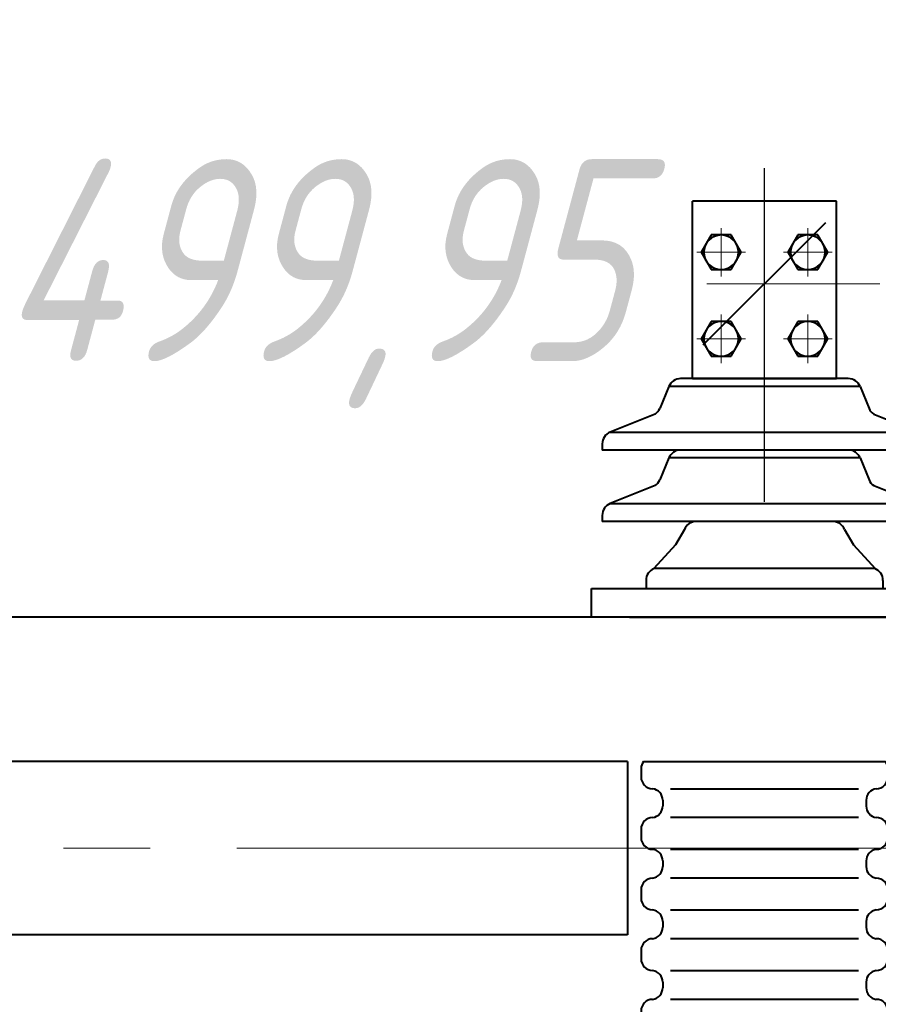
# Model space of a CAD drawing. Header units: millimetres. Extents: x 0 to 594, y 0 to 420.
# Tile 42 of 50: x 123 to 138, y 371 to 388. Entities that reach past the tile are written whole.
import ezdxf

# ---------------------------------------------------------------- set-up
doc = ezdxf.new("R2010")
doc.units = ezdxf.units.MM
for name, pattern in [('K5LT_AXLED', [17.302989, 12.802989, -1.5, 1.5, -1.5]), ('K5LT_BASIC', [0]), ('K5LT_THIN', [0])]:
    doc.linetypes.add(name, pattern=pattern)
doc.styles.add('KDIMTEXTSTYLE', font='GOST_AU.SHX', dxfattribs={"width": 0.96, "oblique": 15, "height": 5})
doc.dimstyles.new('KDIMSTYLE (0.03)', dxfattribs={"dimtxt": 5, "dimasz": 1, "dimexe": 2, "dimexo": 0, "dimgap": 1, "dimtad": 1, "dimlfac": 40, "dimtxsty": 'KDIMTEXTSTYLE', "dimsah": 1, "dimcen": 0, "dimdle": 1, "dimadec": 0, "dimazin": 0, "dimtfac": 0.667, "dimtmove": 0, "dimatfit": 3, "dimfxl": 1, "dimtvp": 1, "dimtfill": 1, "dimtolj": 1, "dimtzin": 0, "dimarcsym": 0})

# ---------------------------------------------------------------- blocks, each defined once
blk = doc.blocks.new('KDIMARROW_03')
at = {"color": 0, "linetype": 'K5LT_BASIC', "lineweight": 40}
blk.add_line((-1.061, -1.061), (1.061, 1.061), dxfattribs=at)
at = {"color": 0, "linetype": 'K5LT_THIN', "lineweight": 18}
for q in [(-1, 0), (2, 0)]:
    blk.add_line((0, 0), q, dxfattribs=at)
blk = doc.blocks.new('U307')
at = {"color": 5, "linetype": 'K5LT_BASIC', "lineweight": 40, "true_color": 0x0000ff}
for p, q in [((137.057, 384.597), (134.557, 384.597)), ((134.557, 381.522), (134.557, 384.597)), ((137.057, 381.522), (137.057, 384.597)), ((137.26, 381.522), (134.354, 381.522)), ((134.557, 381.522), (137.057, 381.522)), ((134.149, 381.385), (133.994, 381.006)), ((137.465, 381.385), (134.149, 381.385)), ((137.465, 381.385), (137.62, 381.006)), ((133.912, 380.906), (133.134, 380.595)), ((137.702, 380.906), (138.48, 380.595)), ((133.134, 380.595), (138.48, 380.595)), ((132.994, 380.39), (132.994, 380.284)), ((138.619, 380.284), (132.994, 380.284)), ((137.26, 380.284), (134.354, 380.284)), ((137.26, 380.284), (134.354, 380.284)), ((138.619, 380.39), (138.619, 380.284)), ((134.149, 380.147), (133.994, 379.768)), ((137.465, 380.147), (134.149, 380.147)), ((137.465, 380.147), (137.62, 379.768)), ((133.912, 379.668), (133.134, 379.357)), ((137.702, 379.668), (138.48, 379.357)), ((133.134, 379.357), (138.48, 379.357)), ((132.994, 379.151), (132.994, 379.046)), ((138.619, 379.151), (138.619, 379.046)), ((138.619, 379.046), (132.994, 379.046)), ((134.419, 378.908), (134.264, 378.643)), ((137.26, 379.046), (134.354, 379.046)), ((137.195, 378.908), (137.35, 378.643)), ((134.264, 378.643), (133.89, 378.232)), ((137.35, 378.643), (137.724, 378.232)), ((137.724, 378.232), (133.89, 378.232)), ((132.807, 377.886), (138.807, 377.886)), ((132.807, 377.386), (132.807, 377.886)), ((133.754, 378.026), (133.754, 377.895)), ((137.86, 378.026), (137.86, 377.895)), ((138.807, 377.886), (138.807, 377.386)), ((138.807, 377.386), (132.807, 377.386)), ((133.467, 377.386), (138.147, 377.386)), ((133.709, 374.886), (137.905, 374.886)), ((138.181, 372.138), (138.181, 374.887)), ((138.181, 371.886), (138.181, 374.887)), ((138.181, 371.886), (138.181, 374.887)), ((138.181, 371.886), (138.181, 374.887)), ((138.181, 371.886), (138.181, 374.887)), ((138.181, 371.886), (138.181, 374.887)), ((138.181, 371.886), (138.181, 374.887)), ((133.669, 374.767), (133.669, 374.617)), ((137.944, 374.767), (137.944, 374.617)), ((134.179, 374.417), (137.435, 374.417)), ((134.044, 374.217), (134.044, 374.117)), ((137.569, 374.217), (137.569, 374.117)), ((137.435, 373.917), (134.179, 373.917)), ((133.669, 373.717), (133.669, 373.567)), ((137.944, 373.717), (137.944, 373.567)), ((134.179, 373.367), (137.435, 373.367)), ((134.044, 373.167), (134.044, 373.067)), ((137.569, 373.167), (137.569, 373.067)), ((137.435, 372.867), (134.179, 372.867)), ((133.669, 372.667), (133.669, 372.517)), ((137.944, 372.667), (137.944, 372.517)), ((134.179, 372.317), (137.435, 372.317)), ((134.044, 372.117), (134.044, 372.017)), ((137.569, 372.117), (137.569, 372.017)), ((137.435, 371.817), (134.179, 371.817)), ((133.669, 371.617), (133.669, 371.467)), ((137.944, 371.617), (137.944, 371.467)), ((134.179, 371.267), (137.435, 371.267)), ((134.044, 371.067), (134.044, 370.967)), ((137.569, 371.067), (137.569, 370.967)), ((137.435, 370.767), (134.179, 370.767)), ((133.669, 370.567), (133.669, 370.211)), ((137.944, 370.567), (137.944, 370.211)), ((133.669, 370.211), (137.944, 370.211)), ((134.354, 370.211), (137.26, 370.211)), ((134.557, 367.136), (137.057, 367.136))]:
    blk.add_line(p, q, dxfattribs=at)
for centre, radius, start, end in [((134.354, 381.301), 0.221, 90, 157.7479), ((137.26, 381.301), 0.221, 22.2521, 90), ((133.789, 381.09), 0.221, 303.6771, 337.7479), ((137.824, 381.09), 0.221, 202.2521, 236.3229), ((133.216, 380.39), 0.221, 111.7629, 180), ((138.398, 380.39), 0.221, 0, 68.2371), ((134.354, 380.063), 0.221, 90, 157.7479), ((137.26, 380.063), 0.221, 22.2521, 90), ((133.789, 379.852), 0.221, 303.6771, 337.7479), ((137.824, 379.852), 0.221, 202.2521, 236.3229), ((133.216, 379.151), 0.221, 111.7629, 180), ((138.398, 379.151), 0.221, 0, 68.2371), ((134.624, 378.825), 0.221, 90, 157.7479), ((136.99, 378.825), 0.221, 22.2521, 90), ((133.975, 378.026), 0.221, 111.7629, 180), ((137.639, 378.026), 0.221, 0, 68.2371), ((133.869, 374.767), 0.2, 143.5243, 180), ((137.744, 374.767), 0.2, 0, 36.4757), ((133.869, 374.617), 0.2, 180, 270), ((137.744, 374.617), 0.2, 270, 0), ((133.841, 374.215), 0.203, 0.3957, 81.9762), ((137.773, 374.215), 0.203, 98.0238, 179.6043), ((133.841, 374.118), 0.203, 278.0238, 359.6043), ((137.773, 374.118), 0.203, 180.3957, 261.9762), ((133.869, 373.717), 0.2, 90, 180), ((137.744, 373.717), 0.2, 0, 90), ((133.869, 373.567), 0.2, 180, 270), ((137.744, 373.567), 0.2, 270, 0), ((133.841, 373.165), 0.203, 0.3957, 81.9762), ((137.773, 373.165), 0.203, 98.0238, 179.6043), ((133.841, 373.068), 0.203, 278.0238, 359.6043), ((137.773, 373.068), 0.203, 180.3957, 261.9762), ((133.869, 372.667), 0.2, 90, 180), ((137.744, 372.667), 0.2, 0, 90), ((133.869, 372.517), 0.2, 180, 270), ((137.744, 372.517), 0.2, 270, 0), ((133.841, 372.115), 0.203, 0.3957, 81.9762), ((137.773, 372.115), 0.203, 98.0238, 179.6043), ((133.841, 372.018), 0.203, 278.0238, 359.6043), ((137.773, 372.018), 0.203, 180.3957, 261.9762), ((133.869, 371.617), 0.2, 90, 180), ((137.744, 371.617), 0.2, 0, 90), ((133.869, 371.467), 0.2, 180, 270), ((137.744, 371.467), 0.2, 270, 0), ((133.841, 371.065), 0.203, 0.3957, 81.9762), ((137.773, 371.065), 0.203, 98.0238, 179.6043), ((133.841, 370.968), 0.203, 278.0238, 359.6043), ((137.773, 370.968), 0.203, 180.3957, 261.9762), ((133.869, 370.567), 0.2, 90, 180), ((137.744, 370.567), 0.2, 0, 90)]:
    blk.add_arc(centre, radius, start, end, dxfattribs=at)
blk = doc.blocks.new('U308')
at = {"color": 5, "linetype": 'K5LT_BASIC', "lineweight": 40, "true_color": 0x0000ff}
for p, q in [((136.384, 382.51), (136.21, 382.21)), ((136.73, 382.51), (136.384, 382.51)), ((136.903, 382.21), (136.73, 382.51)), ((136.21, 382.21), (136.384, 381.91)), ((136.73, 381.91), (136.903, 382.21)), ((136.384, 381.91), (136.73, 381.91))]:
    blk.add_line(p, q, dxfattribs=at)
at = {"color": 30, "linetype": 'K5LT_AXLED', "lineweight": 18, "true_color": 0xff8000}
for p, q in [((136.557, 382.631), (136.557, 381.788)), ((136.978, 382.21), (136.135, 382.21))]:
    blk.add_line(p, q, dxfattribs=at)
at = {"color": 5, "linetype": 'K5LT_BASIC', "lineweight": 40, "true_color": 0x0000ff}
for start, end in [(0, 180), (180, 0)]:
    blk.add_arc((136.557, 382.21), 0.3, start, end, dxfattribs=at)
blk = doc.blocks.new('U309')
at = {"color": 5, "linetype": 'K5LT_BASIC', "lineweight": 40, "true_color": 0x0000ff}
for p, q in [((136.384, 384.01), (136.21, 383.71)), ((136.73, 384.01), (136.384, 384.01)), ((136.903, 383.71), (136.73, 384.01)), ((136.21, 383.71), (136.384, 383.41)), ((136.73, 383.41), (136.903, 383.71)), ((136.384, 383.41), (136.73, 383.41))]:
    blk.add_line(p, q, dxfattribs=at)
at = {"color": 30, "linetype": 'K5LT_AXLED', "lineweight": 18, "true_color": 0xff8000}
for p, q in [((136.557, 384.131), (136.557, 383.288)), ((136.978, 383.71), (136.135, 383.71))]:
    blk.add_line(p, q, dxfattribs=at)
at = {"color": 5, "linetype": 'K5LT_BASIC', "lineweight": 40, "true_color": 0x0000ff}
for start, end in [(0, 180), (180, 0)]:
    blk.add_arc((136.557, 383.71), 0.3, start, end, dxfattribs=at)
blk = doc.blocks.new('U310')
at = {"color": 5, "linetype": 'K5LT_BASIC', "lineweight": 40, "true_color": 0x0000ff}
for p, q in [((134.884, 384.01), (134.71, 383.71)), ((135.23, 384.01), (134.884, 384.01)), ((135.403, 383.71), (135.23, 384.01)), ((134.71, 383.71), (134.884, 383.41)), ((135.23, 383.41), (135.403, 383.71)), ((134.884, 383.41), (135.23, 383.41))]:
    blk.add_line(p, q, dxfattribs=at)
at = {"color": 30, "linetype": 'K5LT_AXLED', "lineweight": 18, "true_color": 0xff8000}
for p, q in [((135.057, 384.131), (135.057, 383.288)), ((135.478, 383.71), (134.635, 383.71))]:
    blk.add_line(p, q, dxfattribs=at)
at = {"color": 5, "linetype": 'K5LT_BASIC', "lineweight": 40, "true_color": 0x0000ff}
for start, end in [(0, 180), (180, 0)]:
    blk.add_arc((135.057, 383.71), 0.3, start, end, dxfattribs=at)
blk = doc.blocks.new('U311')
at = {"color": 5, "linetype": 'K5LT_BASIC', "lineweight": 40, "true_color": 0x0000ff}
for p, q in [((134.884, 382.51), (134.71, 382.21)), ((135.23, 382.51), (134.884, 382.51)), ((135.403, 382.21), (135.23, 382.51)), ((134.71, 382.21), (134.884, 381.91)), ((135.23, 381.91), (135.403, 382.21)), ((134.884, 381.91), (135.23, 381.91))]:
    blk.add_line(p, q, dxfattribs=at)
at = {"color": 30, "linetype": 'K5LT_AXLED', "lineweight": 18, "true_color": 0xff8000}
for p, q in [((135.057, 382.631), (135.057, 381.788)), ((135.478, 382.21), (134.635, 382.21))]:
    blk.add_line(p, q, dxfattribs=at)
at = {"color": 5, "linetype": 'K5LT_BASIC', "lineweight": 40, "true_color": 0x0000ff}
for start, end in [(0, 180), (180, 0)]:
    blk.add_arc((135.057, 382.21), 0.3, start, end, dxfattribs=at)

msp = doc.modelspace()

# ---------------------------------------------------------------- linework, layer by layer
at = {"color": 5, "linetype": 'K5LT_THIN', "lineweight": 18, "true_color": 0x0000ff}
msp.add_line((137.05691, 384.5974), (134.55691, 384.5974), dxfattribs=at)
at = {"color": 5, "linetype": 'K5LT_BASIC', "lineweight": 40, "true_color": 0x0000ff}
for p, q in [((204.5557, 377.38576), (92.0557, 377.38576)), ((133.43305, 374.88576), (94.5557, 374.88576)), ((133.43305, 374.88697), (133.43305, 372.13829)), ((133.43305, 374.88697), (133.43305, 371.88576)), ((133.43305, 374.88697), (133.43305, 371.88576)), ((133.43305, 374.88697), (133.43305, 371.88576)), ((133.43305, 374.88697), (133.43305, 371.88576)), ((133.43305, 374.88697), (133.43305, 371.88576)), ((133.43305, 374.88697), (133.43305, 371.88576)), ((133.43305, 372.13829), (133.43305, 371.88841)), ((133.43305, 371.88576), (97.5557, 371.88576))]:
    msp.add_line(p, q, dxfattribs=at)
at = {"color": 30, "linetype": 'K5LT_AXLED', "lineweight": 18, "true_color": 0xff8000}
msp.add_line((92.0557, 373.38576), (213.42207, 373.38576), dxfattribs=at)

# ---------------------------------------------------------------- block references
for name in ['U307', 'U310', 'U309', 'U311', 'U308']:
    msp.add_blockref(name, (0, 0))

# ---------------------------------------------------------------- dimensions: what is measured, and where the dimension line sits
at = {"color": 5, "true_color": 0x0000ff}
msp.add_linear_dim(base=(135.80691, 383.166), p1=(148.3057, 377.38576), p2=(135.80691, 377.38576), location=(127.97506, 383.166), dimstyle='KDIMSTYLE (0.03)', override={"dimexo": 2, "dimpost": '\\H3.5;\\W0.96;\\Q15;<>', "dimblk1": 'KDIMARROW_03', "dimblk2": 'KDIMARROW_03', "dimse1": 0, "dimse2": 0, "dimclrt": 7, "dimtolj": 1}, dxfattribs=at).render()

doc.saveas('drawing.dxf')
